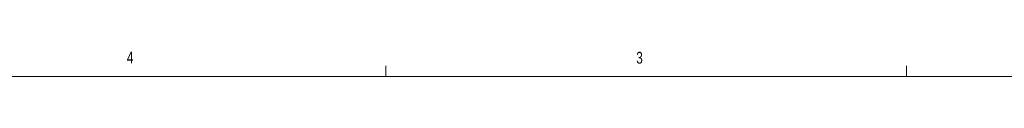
# Model space of a CAD drawing. Header units: inches. Extents: x 0.3 to 33.9, y 0.2 to 21.6.
# Tile 16 of 25: x 18.246 to 26.048, y 21.411 to 21.609. Entities that reach past the tile are written whole.
import ezdxf

# ---------------------------------------------------------------- set-up
doc = ezdxf.new("R2010")
doc.units = ezdxf.units.IN
doc.header["$MEASUREMENT"] = 0
doc.styles.add('SLDTEXTSTYLE0', font='TXT', dxfattribs={"width": 0.75})

msp = doc.modelspace()

# ---------------------------------------------------------------- linework, layer by layer
at = {"color": 7, "linetype": 'Continuous', "lineweight": 0}
for p, q in [((21.1479, 21.4106), (21.1479, 21.4954)), ((25.2729, 21.4106), (25.2729, 21.4954)), ((0.5229, 21.4106), (33.5229, 21.4106))]:
    msp.add_line(p, q, dxfattribs=at)

# ---------------------------------------------------------------- texts
at = {"color": 7, "linetype": 'Continuous', "lineweight": 0, "char_height": 0.0938, "attachment_point": 1, "style": 'SLDTEXTSTYLE0'}
for s, insert in [('4', (19.0952, 21.6087)), ('3', (23.1313, 21.6062))]:
    msp.add_mtext(s, dxfattribs=dict(at, insert=insert))

doc.saveas('drawing.dxf')
